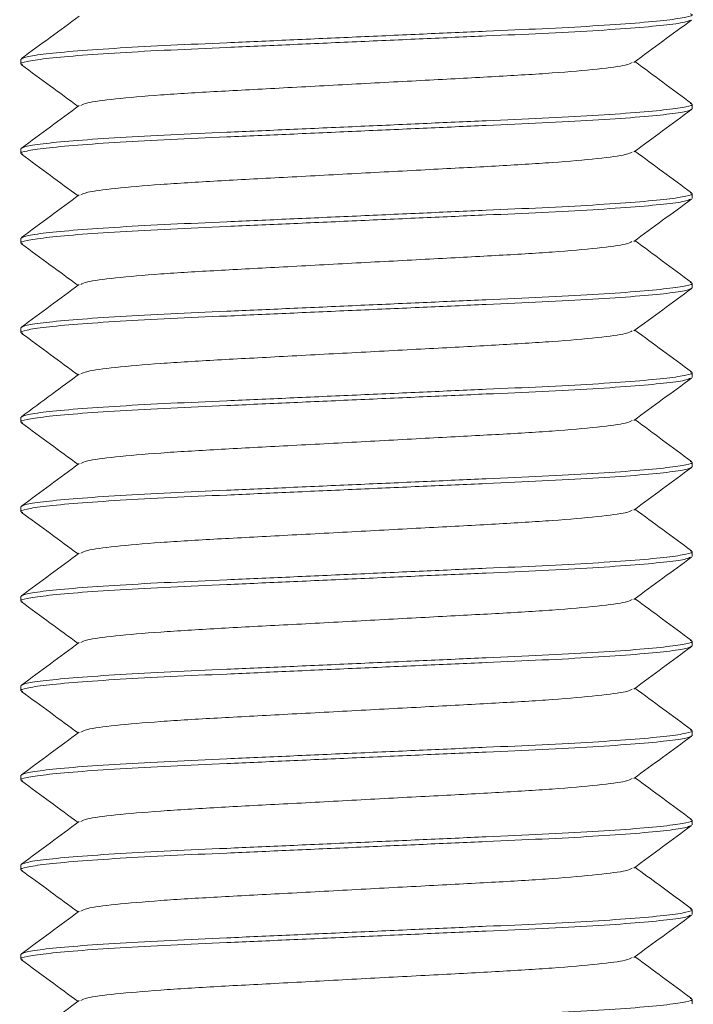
# Model space of a CAD drawing. Header units: millimetres. Extents: x 0 to 420, y 0 to 297.
# Tile 5 of 14: x 171 to 177, y 137 to 146. Entities that reach past the tile are written whole.
import ezdxf

# ---------------------------------------------------------------- set-up
doc = ezdxf.new("R2010")
doc.units = ezdxf.units.MM

msp = doc.modelspace()

# ---------------------------------------------------------------- linework, layer by layer
at = {"color": 7, "linetype": 'Continuous', "lineweight": 15}
for p, q in [((170.9656, 145.675), (170.9656, 145.6327)), ((176.9656, 145.2327), (176.9656, 145.275)), ((170.9656, 144.875), (170.9656, 144.8327)), ((176.9656, 144.4327), (176.9656, 144.475)), ((170.9656, 144.075), (170.9656, 144.0327)), ((176.9656, 143.6327), (176.9656, 143.675)), ((170.9656, 143.275), (170.9656, 143.2327)), ((176.9656, 142.8327), (176.9656, 142.875)), ((170.9656, 142.475), (170.9656, 142.4327)), ((176.9656, 142.0327), (176.9656, 142.075)), ((170.9656, 141.675), (170.9656, 141.6327)), ((176.9656, 141.2327), (176.9656, 141.275)), ((170.9656, 140.875), (170.9656, 140.8327)), ((176.9656, 140.4327), (176.9656, 140.475)), ((170.9656, 140.075), (170.9656, 140.0327)), ((176.9656, 139.6327), (176.9656, 139.675)), ((170.9656, 139.275), (170.9656, 139.2327)), ((176.9656, 138.8327), (176.9656, 138.875)), ((170.9656, 138.475), (170.9656, 138.4327)), ((176.9656, 138.0327), (176.9656, 138.075)), ((170.9656, 137.675), (170.9656, 137.6327)), ((176.9656, 137.2327), (176.9656, 137.275))]:
    msp.add_line(p, q, dxfattribs=at)
for points, knots in [([(176.9498, 146.0816), (176.9561, 146.0794), (176.9844, 146.0694), (176.9228, 146.0519), (176.7595, 146.026), (176.4746, 145.9994), (176.0947, 145.9732), (175.64, 145.9489), (175.1259, 145.9267), (174.5626, 145.9015), (173.9656, 145.875), (173.3687, 145.8485), (172.8054, 145.8233), (172.2912, 145.801), (171.8368, 145.7767), (171.456, 145.7505), (171.1747, 145.7239), (170.998, 145.6981), (170.9763, 145.6826), (170.9656, 145.675)], [0, 0, 0, 0, 0.017249, 0.077229, 0.139193, 0.201988, 0.264365, 0.325123, 0.384547, 0.44597, 0.508625, 0.57128, 0.632702, 0.692126, 0.752884, 0.815261, 0.878056, 0.94002, 1, 1, 1, 1]), ([(176.9501, 146.0261), (176.9416, 146.0207), (176.9208, 146.0073), (176.7554, 145.9838), (176.4756, 145.9571), (176.0944, 145.9309), (175.6401, 145.9066), (175.1259, 145.8844), (174.5626, 145.8592), (173.9656, 145.8327), (173.3687, 145.8062), (172.8053, 145.781), (172.2913, 145.7588), (171.8366, 145.7345), (171.4567, 145.7083), (171.1718, 145.6816), (171.0084, 145.6558), (170.9469, 145.6382), (170.9752, 145.6282), (170.9815, 145.626)], [0, 0, 0, 0, 0.043772, 0.106798, 0.170669, 0.234114, 0.295914, 0.356356, 0.418831, 0.48256, 0.546288, 0.608763, 0.669205, 0.731005, 0.794451, 0.858322, 0.921348, 0.982355, 1, 1, 1, 1]), ([(171.4863, 146.0625), (171.4002, 145.999), (171.2281, 145.8718), (171.056, 145.7448), (170.9699, 145.6812)], [0, 0, 0, 0, 0.4999494, 1, 1, 1, 1]), ([(176.4449, 145.6473), (176.5309, 145.7105), (176.7031, 145.8369), (176.8752, 145.9632), (176.9613, 146.0264)], [0, 0, 0, 0, 0.499948, 1, 1, 1, 1]), ([(176.4296, 145.647), (176.4165, 145.6393), (176.3853, 145.6208), (176.1393, 145.5883), (175.7408, 145.553), (175.2214, 145.5216), (174.6199, 145.4903), (173.9656, 145.455), (173.3114, 145.4197), (172.7099, 145.3883), (172.1905, 145.3569), (171.792, 145.3217), (171.5465, 145.2892), (171.5154, 145.2708), (171.5024, 145.2632)], [0, 0, 0, 0, 0.063985, 0.152475, 0.240964, 0.326423, 0.411881, 0.50037, 0.58886, 0.674318, 0.759776, 0.848266, 0.936755, 1, 1, 1, 1]), ([(176.9613, 145.2812), (176.8753, 145.3448), (176.7066, 145.4693), (176.5379, 145.5939), (176.4553, 145.6549)], [0, 0, 0, 0, 0.510283, 1, 1, 1, 1]), ([(170.9702, 145.6262), (171.0563, 145.563), (171.2249, 145.4393), (171.3935, 145.3155), (171.476, 145.2549)], [0, 0, 0, 0, 0.510599, 1, 1, 1, 1]), ([(176.9656, 145.2327), (176.955, 145.2251), (176.9333, 145.2096), (176.7566, 145.1838), (176.4753, 145.1571), (176.0945, 145.1309), (175.6401, 145.1066), (175.1259, 145.0844), (174.5626, 145.0592), (173.9656, 145.0327), (173.3687, 145.0062), (172.8053, 144.981), (172.2913, 144.9588), (171.8366, 144.9345), (171.4567, 144.9083), (171.1718, 144.8816), (171.0084, 144.8558), (170.9469, 144.8382), (170.9752, 144.8282), (170.9816, 144.826)], [0, 0, 0, 0, 0.059971, 0.121925, 0.184711, 0.247078, 0.307827, 0.367241, 0.428654, 0.4913, 0.553945, 0.615358, 0.674773, 0.735521, 0.797889, 0.860674, 0.922629, 0.982599, 1, 1, 1, 1]), ([(176.9502, 145.2815), (176.9563, 145.2793), (176.9844, 145.2694), (176.9228, 145.2519), (176.7595, 145.226), (176.4746, 145.1994), (176.0947, 145.1732), (175.64, 145.1489), (175.1259, 145.1267), (174.5626, 145.1015), (173.9656, 145.075), (173.3687, 145.0485), (172.8054, 145.0233), (172.2912, 145.001), (171.8368, 144.9767), (171.456, 144.9505), (171.1747, 144.9239), (170.998, 144.8981), (170.9763, 144.8826), (170.9656, 144.875)], [0, 0, 0, 0, 0.016855, 0.076859, 0.138848, 0.201668, 0.26407, 0.324853, 0.384301, 0.445747, 0.508428, 0.571108, 0.632555, 0.692002, 0.752785, 0.815187, 0.878007, 0.939996, 1, 1, 1, 1]), ([(171.4868, 145.2629), (171.4007, 145.1993), (171.2286, 145.0722), (171.0564, 144.9451), (170.9703, 144.8815)], [0, 0, 0, 0, 0.499946, 1, 1, 1, 1]), ([(176.4446, 144.8471), (176.5306, 144.9103), (176.7028, 145.0367), (176.875, 145.163), (176.9611, 145.2262)], [0, 0, 0, 0, 0.499942, 1, 1, 1, 1]), ([(176.9611, 144.4814), (176.875, 144.545), (176.7064, 144.6695), (176.5378, 144.794), (176.4553, 144.8549)], [0, 0, 0, 0, 0.510562, 1, 1, 1, 1]), ([(170.9702, 144.8262), (171.0563, 144.763), (171.2249, 144.6393), (171.3935, 144.5155), (171.476, 144.4549)], [0, 0, 0, 0, 0.510637, 1, 1, 1, 1]), ([(176.429, 144.8468), (176.416, 144.8391), (176.3848, 144.8207), (176.1393, 144.7883), (175.7408, 144.753), (175.2214, 144.7216), (174.6199, 144.6903), (173.9656, 144.655), (173.3114, 144.6197), (172.7099, 144.5883), (172.1905, 144.5569), (171.792, 144.5217), (171.5464, 144.4892), (171.5152, 144.4708), (171.5022, 144.4631)], [0, 0, 0, 0, 0.063356, 0.1518841, 0.2404122, 0.3259078, 0.4114033, 0.4999314, 0.5884595, 0.6739551, 0.7594506, 0.8479787, 0.9365068, 1, 1, 1, 1]), ([(176.9494, 144.4259), (176.941, 144.4205), (176.9203, 144.4072), (176.7554, 144.3838), (176.4757, 144.3571), (176.0944, 144.3309), (175.6401, 144.3066), (175.1259, 144.2844), (174.5626, 144.2592), (173.9656, 144.2327), (173.3687, 144.2062), (172.8053, 144.181), (172.2913, 144.1588), (171.8366, 144.1345), (171.4567, 144.1083), (171.1718, 144.0816), (171.0085, 144.0558), (170.9469, 144.0382), (170.9751, 144.0283), (170.9814, 144.026)], [0, 0, 0, 0, 0.043073, 0.106158, 0.170088, 0.233592, 0.295449, 0.355947, 0.41848, 0.482268, 0.546055, 0.608588, 0.669086, 0.730943, 0.794447, 0.858377, 0.921462, 0.982526, 1, 1, 1, 1]), ([(176.9498, 144.4816), (176.9561, 144.4794), (176.9844, 144.4694), (176.9228, 144.4519), (176.7595, 144.426), (176.4746, 144.3994), (176.0947, 144.3732), (175.64, 144.3489), (175.1259, 144.3267), (174.5626, 144.3015), (173.9656, 144.275), (173.3687, 144.2485), (172.8054, 144.2233), (172.2912, 144.201), (171.8368, 144.1767), (171.456, 144.1505), (171.1747, 144.1239), (170.998, 144.0981), (170.9763, 144.0826), (170.9656, 144.075)], [0, 0, 0, 0, 0.017272, 0.07725, 0.139213, 0.202006, 0.264382, 0.325139, 0.384561, 0.445982, 0.508636, 0.571289, 0.63271, 0.692133, 0.75289, 0.815265, 0.878059, 0.940021, 1, 1, 1, 1]), ([(171.4866, 144.4628), (171.4006, 144.3992), (171.2284, 144.2721), (171.0563, 144.145), (170.9702, 144.0814)], [0, 0, 0, 0, 0.499943, 1, 1, 1, 1]), ([(176.4445, 144.047), (176.5305, 144.1102), (176.7026, 144.2366), (176.8748, 144.3629), (176.9609, 144.4261)], [0, 0, 0, 0, 0.499945, 1, 1, 1, 1]), ([(170.9701, 144.0263), (171.0562, 143.9631), (171.2248, 143.8394), (171.3935, 143.7155), (171.476, 143.6549)], [0, 0, 0, 0, 0.510476, 1, 1, 1, 1]), ([(176.4288, 144.0467), (176.4158, 144.0391), (176.3846, 144.0207), (176.1392, 143.9883), (175.7408, 143.953), (175.2214, 143.9216), (174.6199, 143.8903), (173.9656, 143.855), (173.3114, 143.8197), (172.7099, 143.7883), (172.1905, 143.7569), (171.7919, 143.7217), (171.5455, 143.6891), (171.5143, 143.6705), (171.5011, 143.6627)], [0, 0, 0, 0, 0.063077, 0.151523, 0.23997, 0.325386, 0.410802, 0.499248, 0.587694, 0.673111, 0.758527, 0.846973, 0.935419, 1, 1, 1, 1]), ([(176.9612, 143.6813), (176.8751, 143.7449), (176.7065, 143.8694), (176.5378, 143.994), (176.4553, 144.0549)], [0, 0, 0, 0, 0.510415, 1, 1, 1, 1]), ([(176.9656, 143.6327), (176.955, 143.6251), (176.9333, 143.6096), (176.7566, 143.5838), (176.4753, 143.5571), (176.0945, 143.5309), (175.6401, 143.5066), (175.1259, 143.4844), (174.5626, 143.4592), (173.9656, 143.4327), (173.3687, 143.4062), (172.8053, 143.381), (172.2913, 143.3588), (171.8366, 143.3345), (171.4567, 143.3083), (171.1718, 143.2816), (171.0085, 143.2558), (170.9469, 143.2382), (170.9751, 143.2283), (170.9813, 143.2261)], [0, 0, 0, 0, 0.059987, 0.121958, 0.184761, 0.247145, 0.30791, 0.367341, 0.42877, 0.491433, 0.554095, 0.615525, 0.674956, 0.735721, 0.798105, 0.860907, 0.922879, 0.982866, 1, 1, 1, 1]), ([(176.95, 143.6816), (176.9562, 143.6794), (176.9844, 143.6694), (176.9228, 143.6519), (176.7595, 143.626), (176.4746, 143.5994), (176.0947, 143.5732), (175.64, 143.5489), (175.1259, 143.5267), (174.5626, 143.5015), (173.9656, 143.475), (173.3687, 143.4485), (172.8054, 143.4233), (172.2912, 143.401), (171.8368, 143.3767), (171.456, 143.3505), (171.1747, 143.3239), (170.998, 143.2981), (170.9763, 143.2826), (170.9656, 143.275)], [0, 0, 0, 0, 0.017087, 0.077077, 0.139052, 0.201857, 0.264244, 0.325012, 0.384446, 0.445878, 0.508544, 0.571209, 0.632642, 0.692075, 0.752843, 0.81523, 0.878036, 0.94001, 1, 1, 1, 1]), ([(171.4861, 143.6624), (171.4001, 143.5988), (171.2279, 143.4717), (171.0558, 143.3446), (170.9697, 143.2811)], [0, 0, 0, 0, 0.4999504, 1, 1, 1, 1]), ([(176.4452, 143.2475), (176.5312, 143.3107), (176.7033, 143.4371), (176.8754, 143.5634), (176.9615, 143.6266)], [0, 0, 0, 0, 0.49995, 1, 1, 1, 1]), ([(170.9701, 143.2263), (171.0562, 143.1631), (171.2248, 143.0394), (171.3935, 142.9155), (171.476, 142.8549)], [0, 0, 0, 0, 0.510443, 1, 1, 1, 1]), ([(176.4302, 143.2472), (176.417, 143.2394), (176.3857, 143.2209), (176.1394, 143.1883), (175.7408, 143.153), (175.2214, 143.1216), (174.6199, 143.0903), (173.9656, 143.055), (173.3114, 143.0197), (172.7099, 142.9883), (172.1905, 142.9569), (171.792, 142.9217), (171.5465, 142.8892), (171.5153, 142.8708), (171.5023, 142.8631)], [0, 0, 0, 0, 0.064515, 0.152943, 0.241372, 0.326772, 0.412172, 0.500601, 0.58903, 0.67443, 0.759829, 0.848258, 0.936687, 1, 1, 1, 1]), ([(176.9611, 142.8814), (176.875, 142.945), (176.7064, 143.0695), (176.5378, 143.194), (176.4553, 143.2549)], [0, 0, 0, 0, 0.510534, 1, 1, 1, 1]), ([(176.9497, 142.826), (176.9413, 142.8205), (176.9205, 142.8072), (176.7554, 142.7838), (176.4757, 142.7571), (176.0944, 142.7309), (175.6401, 142.7066), (175.1259, 142.6844), (174.5626, 142.6592), (173.9656, 142.6327), (173.3687, 142.6062), (172.8053, 142.581), (172.2913, 142.5588), (171.8366, 142.5345), (171.4567, 142.5083), (171.1718, 142.4816), (171.0084, 142.4558), (170.9469, 142.4382), (170.9752, 142.4282), (170.9816, 142.426)], [0, 0, 0, 0, 0.043343, 0.106396, 0.170295, 0.233769, 0.295595, 0.356064, 0.418566, 0.482323, 0.54608, 0.608582, 0.669051, 0.730877, 0.794351, 0.85825, 0.921303, 0.982338, 1, 1, 1, 1]), ([(176.9498, 142.8817), (176.9561, 142.8794), (176.9844, 142.8694), (176.9228, 142.8519), (176.7595, 142.826), (176.4746, 142.7994), (176.0947, 142.7732), (175.64, 142.7489), (175.1259, 142.7267), (174.5626, 142.7015), (173.9656, 142.675), (173.3687, 142.6485), (172.8054, 142.6233), (172.2912, 142.601), (171.8368, 142.5767), (171.456, 142.5505), (171.1747, 142.5239), (170.998, 142.4981), (170.9763, 142.4826), (170.9656, 142.475)], [0, 0, 0, 0, 0.017275, 0.077253, 0.139216, 0.202009, 0.264384, 0.325141, 0.384563, 0.445984, 0.508637, 0.571291, 0.632712, 0.692134, 0.752891, 0.815266, 0.878059, 0.940022, 1, 1, 1, 1]), ([(171.4867, 142.8628), (171.4058, 142.8031), (171.2337, 142.676), (171.0616, 142.5489), (170.9703, 142.4815)], [0, 0, 0, 0, 0.469825, 1, 1, 1, 1]), ([(176.4446, 142.4471), (176.5306, 142.5103), (176.7028, 142.6367), (176.875, 142.763), (176.9611, 142.8262)], [0, 0, 0, 0, 0.499943, 1, 1, 1, 1]), ([(170.9702, 142.4262), (171.0563, 142.363), (171.2249, 142.2393), (171.3935, 142.1155), (171.476, 142.0549)], [0, 0, 0, 0, 0.510642, 1, 1, 1, 1]), ([(176.429, 142.4468), (176.416, 142.4391), (176.3848, 142.4207), (176.1393, 142.3883), (175.7408, 142.353), (175.2214, 142.3216), (174.6199, 142.2903), (173.9656, 142.255), (173.3114, 142.2197), (172.7099, 142.1883), (172.1905, 142.1569), (171.792, 142.1217), (171.5463, 142.0892), (171.5151, 142.0708), (171.5021, 142.0631)], [0, 0, 0, 0, 0.063374, 0.151893, 0.240412, 0.325899, 0.411385, 0.499904, 0.588423, 0.67391, 0.759396, 0.847915, 0.936434, 1, 1, 1, 1]), ([(176.9611, 142.0814), (176.875, 142.145), (176.7064, 142.2694), (176.5378, 142.394), (176.4553, 142.4549)], [0, 0, 0, 0, 0.510571, 1, 1, 1, 1]), ([(176.9498, 142.0816), (176.9561, 142.0794), (176.9844, 142.0694), (176.9228, 142.0519), (176.7595, 142.026), (176.4746, 141.9994), (176.0947, 141.9732), (175.64, 141.9489), (175.1259, 141.9267), (174.5626, 141.9015), (173.9656, 141.875), (173.3687, 141.8485), (172.8054, 141.8233), (172.2912, 141.801), (171.8368, 141.7767), (171.456, 141.7505), (171.1747, 141.7239), (170.998, 141.6981), (170.9763, 141.6826), (170.9656, 141.675)], [0, 0, 0, 0, 0.017246, 0.077226, 0.139191, 0.201986, 0.264363, 0.325121, 0.384545, 0.445968, 0.508623, 0.571278, 0.632701, 0.692125, 0.752883, 0.81526, 0.878056, 0.94002, 1, 1, 1, 1]), ([(171.4866, 142.0628), (171.4006, 141.9992), (171.2284, 141.8721), (171.0563, 141.745), (170.9702, 141.6814)], [0, 0, 0, 0, 0.499945, 1, 1, 1, 1]), ([(176.9656, 142.0327), (176.955, 142.0251), (176.9333, 142.0096), (176.7566, 141.9838), (176.4753, 141.9571), (176.0945, 141.9309), (175.6401, 141.9066), (175.1259, 141.8844), (174.5626, 141.8592), (173.9656, 141.8327), (173.3687, 141.8062), (172.8053, 141.781), (172.2913, 141.7588), (171.8366, 141.7345), (171.4567, 141.7083), (171.1718, 141.6816), (171.0084, 141.6558), (170.9469, 141.6382), (170.9753, 141.6282), (170.9817, 141.6259)], [0, 0, 0, 0, 0.059961, 0.121905, 0.18468, 0.247037, 0.307776, 0.367181, 0.428583, 0.491218, 0.553853, 0.615256, 0.674661, 0.735399, 0.797756, 0.860531, 0.922476, 0.982436, 1, 1, 1, 1]), ([(176.4445, 141.6471), (176.5306, 141.7102), (176.7027, 141.8366), (176.8749, 141.963), (176.961, 142.0262)], [0, 0, 0, 0, 0.499946, 1, 1, 1, 1]), ([(170.9703, 141.6261), (171.0564, 141.563), (171.225, 141.4392), (171.3935, 141.3155), (171.476, 141.2549)], [0, 0, 0, 0, 0.510711, 1, 1, 1, 1]), ([(176.4289, 141.6468), (176.416, 141.6391), (176.3848, 141.6207), (176.1393, 141.5883), (175.7408, 141.553), (175.2214, 141.5216), (174.6199, 141.4903), (173.9656, 141.455), (173.3114, 141.4197), (172.7099, 141.3883), (172.1905, 141.3569), (171.792, 141.3217), (171.5459, 141.2891), (171.5147, 141.2706), (171.5016, 141.2629)], [0, 0, 0, 0, 0.063279, 0.151756, 0.240234, 0.32568, 0.411127, 0.499604, 0.588081, 0.673528, 0.758974, 0.847451, 0.935929, 1, 1, 1, 1]), ([(176.9614, 141.2812), (176.8753, 141.3448), (176.7066, 141.4693), (176.5379, 141.5939), (176.4553, 141.6549)], [0, 0, 0, 0, 0.5102022, 1, 1, 1, 1]), ([(176.9503, 141.2814), (176.9564, 141.2793), (176.9844, 141.2694), (176.9227, 141.2519), (176.7595, 141.226), (176.4746, 141.1994), (176.0947, 141.1732), (175.64, 141.1489), (175.1259, 141.1267), (174.5626, 141.1015), (173.9656, 141.075), (173.3687, 141.0485), (172.8054, 141.0233), (172.2912, 141.001), (171.8368, 140.9767), (171.456, 140.9505), (171.1747, 140.9239), (170.998, 140.8981), (170.9763, 140.8826), (170.9656, 140.875)], [0, 0, 0, 0, 0.016761, 0.076771, 0.138766, 0.201592, 0.264, 0.324788, 0.384241, 0.445694, 0.50838, 0.571067, 0.632519, 0.691973, 0.752761, 0.815169, 0.877995, 0.93999, 1, 1, 1, 1]), ([(171.4863, 141.2626), (171.4003, 141.199), (171.2282, 141.0719), (171.056, 140.9448), (170.9699, 140.8812)], [0, 0, 0, 0, 0.499948, 1, 1, 1, 1]), ([(176.9501, 141.2261), (176.9416, 141.2207), (176.9208, 141.2073), (176.7554, 141.1838), (176.4756, 141.1571), (176.0944, 141.1309), (175.6401, 141.1066), (175.1259, 141.0844), (174.5626, 141.0592), (173.9656, 141.0327), (173.3687, 141.0062), (172.8053, 140.981), (172.2913, 140.9588), (171.8366, 140.9345), (171.4567, 140.9083), (171.1718, 140.8816), (171.0085, 140.8558), (170.9469, 140.8383), (170.9749, 140.8284), (170.981, 140.8262)], [0, 0, 0, 0, 0.043827, 0.106892, 0.170802, 0.234287, 0.296125, 0.356605, 0.419118, 0.482886, 0.546654, 0.609168, 0.669647, 0.731485, 0.79497, 0.858881, 0.921946, 0.982991, 1, 1, 1, 1]), ([(176.4449, 140.8473), (176.5309, 140.9105), (176.7031, 141.0369), (176.8752, 141.1632), (176.9613, 141.2264)], [0, 0, 0, 0, 0.499947, 1, 1, 1, 1]), ([(170.9699, 140.8265), (171.056, 140.7633), (171.2247, 140.6395), (171.3934, 140.5156), (171.476, 140.4549)], [0, 0, 0, 0, 0.51018, 1, 1, 1, 1]), ([(176.4296, 140.847), (176.4165, 140.8393), (176.3853, 140.8208), (176.1393, 140.7883), (175.7408, 140.753), (175.2214, 140.7216), (174.6199, 140.6903), (173.9656, 140.655), (173.3114, 140.6197), (172.7099, 140.5883), (172.1905, 140.5569), (171.792, 140.5217), (171.5463, 140.4892), (171.5152, 140.4708), (171.5021, 140.4631)], [0, 0, 0, 0, 0.063963, 0.15243, 0.240897, 0.326334, 0.41177, 0.500238, 0.588705, 0.674141, 0.759578, 0.848045, 0.936512, 1, 1, 1, 1]), ([(176.961, 140.4815), (176.8749, 140.5451), (176.7063, 140.6695), (176.5378, 140.794), (176.4553, 140.8549)], [0, 0, 0, 0, 0.51069, 1, 1, 1, 1]), ([(176.9495, 140.4818), (176.956, 140.4795), (176.9844, 140.4695), (176.9229, 140.4519), (176.7595, 140.426), (176.4746, 140.3994), (176.0947, 140.3732), (175.64, 140.3489), (175.1259, 140.3267), (174.5626, 140.3015), (173.9656, 140.275), (173.3687, 140.2485), (172.8054, 140.2233), (172.2912, 140.201), (171.8368, 140.1767), (171.456, 140.1505), (171.1747, 140.1239), (170.998, 140.0981), (170.9763, 140.0826), (170.9656, 140.075)], [0, 0, 0, 0, 0.017552, 0.077513, 0.139459, 0.202234, 0.264592, 0.325331, 0.384737, 0.44614, 0.508776, 0.571412, 0.632815, 0.692221, 0.75296, 0.815318, 0.878094, 0.940039, 1, 1, 1, 1]), ([(171.4866, 140.4628), (171.4006, 140.3992), (171.2284, 140.2721), (171.0563, 140.145), (170.9702, 140.0814)], [0, 0, 0, 0, 0.499944, 1, 1, 1, 1]), ([(176.9656, 140.4327), (176.955, 140.4251), (176.9333, 140.4096), (176.7566, 140.3838), (176.4753, 140.3571), (176.0945, 140.3309), (175.6401, 140.3066), (175.1259, 140.2844), (174.5626, 140.2592), (173.9656, 140.2327), (173.3687, 140.2062), (172.8053, 140.181), (172.2913, 140.1588), (171.8366, 140.1345), (171.4567, 140.1083), (171.1718, 140.0816), (171.0084, 140.0558), (170.9469, 140.0382), (170.9752, 140.0282), (170.9816, 140.026)], [0, 0, 0, 0, 0.0599714, 0.1219268, 0.184713, 0.2470811, 0.3078306, 0.3672462, 0.4286598, 0.491306, 0.5539522, 0.6153658, 0.6747813, 0.7355309, 0.7978989, 0.8606851, 0.9226405, 0.982612, 1, 1, 1, 1]), ([(176.4447, 140.0472), (176.5307, 140.1103), (176.7029, 140.2367), (176.875, 140.3631), (176.9611, 140.4263)], [0, 0, 0, 0, 0.499945, 1, 1, 1, 1]), ([(170.9702, 140.0262), (171.0563, 139.963), (171.2249, 139.8393), (171.3935, 139.7155), (171.476, 139.6549)], [0, 0, 0, 0, 0.510655, 1, 1, 1, 1]), ([(176.4292, 140.0469), (176.4162, 140.0392), (176.385, 140.0207), (176.1393, 139.9883), (175.7408, 139.953), (175.2214, 139.9216), (174.6199, 139.8903), (173.9656, 139.855), (173.3114, 139.8197), (172.7099, 139.7883), (172.1905, 139.7569), (171.792, 139.7217), (171.5461, 139.6892), (171.5149, 139.6707), (171.5019, 139.663)], [0, 0, 0, 0, 0.063548, 0.152027, 0.240506, 0.325955, 0.411403, 0.499882, 0.588362, 0.67381, 0.759259, 0.847738, 0.936217, 1, 1, 1, 1]), ([(176.9611, 139.6814), (176.875, 139.745), (176.7064, 139.8695), (176.5378, 139.994), (176.4553, 140.0549)], [0, 0, 0, 0, 0.510583, 1, 1, 1, 1]), ([(176.9498, 139.6817), (176.9561, 139.6794), (176.9844, 139.6694), (176.9228, 139.6519), (176.7595, 139.626), (176.4746, 139.5994), (176.0947, 139.5732), (175.64, 139.5489), (175.1259, 139.5267), (174.5626, 139.5015), (173.9656, 139.475), (173.3687, 139.4485), (172.8054, 139.4233), (172.2912, 139.401), (171.8368, 139.3767), (171.456, 139.3505), (171.1747, 139.3239), (170.998, 139.2981), (170.9763, 139.2826), (170.9656, 139.275)], [0, 0, 0, 0, 0.017278, 0.077256, 0.139218, 0.202011, 0.264386, 0.325143, 0.384565, 0.445986, 0.508639, 0.571292, 0.632713, 0.692135, 0.752891, 0.815266, 0.878059, 0.940022, 1, 1, 1, 1]), ([(171.4865, 139.6627), (171.4004, 139.5991), (171.2283, 139.472), (171.0562, 139.3449), (170.9701, 139.2813)], [0, 0, 0, 0, 0.499947, 1, 1, 1, 1]), ([(176.9656, 139.6327), (176.955, 139.6251), (176.9333, 139.6096), (176.7566, 139.5838), (176.4753, 139.5571), (176.0945, 139.5309), (175.6401, 139.5066), (175.1259, 139.4844), (174.5626, 139.4592), (173.9656, 139.4327), (173.3687, 139.4062), (172.8053, 139.381), (172.2913, 139.3588), (171.8366, 139.3345), (171.4567, 139.3083), (171.1718, 139.2816), (171.0084, 139.2558), (170.9469, 139.2382), (170.9754, 139.2281), (170.9818, 139.2259)], [0, 0, 0, 0, 0.059955, 0.121894, 0.184663, 0.247014, 0.307747, 0.367146, 0.428543, 0.491173, 0.553802, 0.615199, 0.674598, 0.735331, 0.797682, 0.860451, 0.92239, 0.982345, 1, 1, 1, 1]), ([(176.4446, 139.2471), (176.5307, 139.3103), (176.7028, 139.4367), (176.875, 139.563), (176.9611, 139.6262)], [0, 0, 0, 0, 0.499943, 1, 1, 1, 1]), ([(170.9704, 139.2261), (171.0565, 139.1629), (171.225, 139.0392), (171.3936, 138.9155), (171.476, 138.8549)], [0, 0, 0, 0, 0.51074, 1, 1, 1, 1]), ([(176.429, 139.2468), (176.416, 139.2391), (176.3848, 139.2207), (176.1393, 139.1883), (175.7408, 139.153), (175.2214, 139.1216), (174.6199, 139.0903), (173.9656, 139.055), (173.3114, 139.0197), (172.7099, 138.9883), (172.1905, 138.9569), (171.792, 138.9217), (171.5463, 138.8892), (171.5151, 138.8708), (171.5021, 138.863)], [0, 0, 0, 0, 0.063386, 0.151902, 0.240418, 0.325902, 0.411385, 0.499902, 0.588418, 0.673901, 0.759385, 0.847901, 0.936417, 1, 1, 1, 1]), ([(176.9615, 138.8811), (176.8755, 138.9446), (176.7067, 139.0692), (176.538, 139.1939), (176.4553, 139.2549)], [0, 0, 0, 0, 0.510013, 1, 1, 1, 1]), ([(176.9506, 138.8813), (176.9566, 138.8792), (176.9843, 138.8693), (176.9227, 138.8519), (176.7595, 138.826), (176.4745, 138.7994), (176.0947, 138.7732), (175.64, 138.7489), (175.1259, 138.7267), (174.5626, 138.7015), (173.9656, 138.675), (173.3687, 138.6485), (172.8054, 138.6233), (172.2912, 138.601), (171.8368, 138.5767), (171.456, 138.5505), (171.1747, 138.5239), (170.998, 138.4981), (170.9763, 138.4826), (170.9656, 138.475)], [0, 0, 0, 0, 0.016438, 0.076467, 0.138483, 0.20133, 0.263758, 0.324566, 0.384039, 0.445512, 0.508219, 0.570926, 0.632399, 0.691872, 0.75268, 0.815108, 0.877955, 0.939971, 1, 1, 1, 1]), ([(176.9497, 138.826), (176.9412, 138.8205), (176.9205, 138.8072), (176.7554, 138.7838), (176.4757, 138.7571), (176.0944, 138.7309), (175.6401, 138.7066), (175.1259, 138.6844), (174.5626, 138.6592), (173.9656, 138.6327), (173.3687, 138.6062), (172.8053, 138.581), (172.2913, 138.5588), (171.8366, 138.5345), (171.4567, 138.5083), (171.1718, 138.4816), (171.0085, 138.4558), (170.9469, 138.4383), (170.9749, 138.4284), (170.9809, 138.4262)], [0, 0, 0, 0, 0.043371, 0.106468, 0.170411, 0.233929, 0.295798, 0.356308, 0.418854, 0.482654, 0.546455, 0.609, 0.669511, 0.73138, 0.794897, 0.858841, 0.921938, 0.983014, 1, 1, 1, 1]), ([(171.4866, 138.8628), (171.4005, 138.7992), (171.2284, 138.6721), (171.0563, 138.545), (170.9702, 138.4814)], [0, 0, 0, 0, 0.499946, 1, 1, 1, 1]), ([(176.4446, 138.4471), (176.5307, 138.5103), (176.7028, 138.6367), (176.875, 138.763), (176.9611, 138.8262)], [0, 0, 0, 0, 0.499945, 1, 1, 1, 1]), ([(170.9699, 138.4265), (171.0559, 138.3633), (171.2247, 138.2395), (171.3934, 138.1156), (171.476, 138.0549)], [0, 0, 0, 0, 0.510178, 1, 1, 1, 1]), ([(176.4291, 138.4468), (176.4161, 138.4391), (176.3849, 138.4207), (176.1393, 138.3883), (175.7408, 138.353), (175.2214, 138.3216), (174.6199, 138.2903), (173.9656, 138.255), (173.3114, 138.2197), (172.7099, 138.1883), (172.1905, 138.1569), (171.792, 138.1217), (171.5464, 138.0892), (171.5152, 138.0708), (171.5021, 138.0631)], [0, 0, 0, 0, 0.063432, 0.151951, 0.240469, 0.325956, 0.411442, 0.499961, 0.588479, 0.673965, 0.759452, 0.84797, 0.936489, 1, 1, 1, 1]), ([(176.961, 138.0815), (176.8642, 138.153), (176.6956, 138.2774), (176.527, 138.4019), (176.4553, 138.4549)], [0, 0, 0, 0, 0.574381, 1, 1, 1, 1]), ([(176.9496, 138.0817), (176.956, 138.0795), (176.9844, 138.0695), (176.9229, 138.0519), (176.7595, 138.026), (176.4746, 137.9994), (176.0947, 137.9732), (175.64, 137.9489), (175.1259, 137.9267), (174.5626, 137.9015), (173.9656, 137.875), (173.3687, 137.8485), (172.8054, 137.8233), (172.2912, 137.801), (171.8368, 137.7767), (171.456, 137.7505), (171.1747, 137.7239), (170.998, 137.6981), (170.9763, 137.6826), (170.9656, 137.675)], [0, 0, 0, 0, 0.017502, 0.077466, 0.139415, 0.202193, 0.264554, 0.325297, 0.384705, 0.446112, 0.508751, 0.57139, 0.632796, 0.692205, 0.752948, 0.815308, 0.878087, 0.940036, 1, 1, 1, 1]), ([(176.9501, 138.0261), (176.9416, 138.0207), (176.9208, 138.0073), (176.7554, 137.9838), (176.4756, 137.9571), (176.0944, 137.9309), (175.6401, 137.9066), (175.1259, 137.8844), (174.5626, 137.8592), (173.9656, 137.8327), (173.3687, 137.8062), (172.8053, 137.781), (172.2913, 137.7588), (171.8366, 137.7345), (171.4567, 137.7083), (171.1718, 137.6816), (171.0084, 137.6558), (170.9469, 137.6382), (170.9752, 137.6282), (170.9815, 137.626)], [0, 0, 0, 0, 0.043768, 0.106794, 0.170665, 0.234111, 0.295911, 0.356353, 0.418828, 0.482557, 0.546286, 0.608761, 0.669204, 0.731003, 0.794449, 0.85832, 0.921346, 0.982354, 1, 1, 1, 1]), ([(171.4866, 138.0628), (171.4006, 137.9992), (171.2284, 137.8721), (171.0563, 137.745), (170.9702, 137.6814)], [0, 0, 0, 0, 0.499943, 1, 1, 1, 1]), ([(176.4449, 137.6473), (176.5309, 137.7105), (176.7031, 137.8369), (176.8752, 137.9632), (176.9613, 138.0264)], [0, 0, 0, 0, 0.499948, 1, 1, 1, 1]), ([(176.4296, 137.647), (176.4165, 137.6393), (176.3853, 137.6208), (176.1393, 137.5883), (175.7408, 137.553), (175.2214, 137.5216), (174.6199, 137.4903), (173.9656, 137.455), (173.3114, 137.4197), (172.7099, 137.3883), (172.1905, 137.3569), (171.792, 137.3217), (171.5458, 137.2891), (171.5146, 137.2706), (171.5014, 137.2628)], [0, 0, 0, 0, 0.0639187, 0.1523222, 0.2407258, 0.326101, 0.4114763, 0.4998798, 0.5882833, 0.6736585, 0.7590338, 0.8474373, 0.9358408, 1, 1, 1, 1]), ([(176.9611, 137.2814), (176.875, 137.345), (176.7064, 137.4694), (176.5378, 137.594), (176.4553, 137.6549)], [0, 0, 0, 0, 0.510545, 1, 1, 1, 1]), ([(170.9702, 137.6262), (171.0563, 137.563), (171.2249, 137.4393), (171.3935, 137.3155), (171.476, 137.2549)], [0, 0, 0, 0, 0.510602, 1, 1, 1, 1]), ([(176.9498, 137.2816), (176.9561, 137.2794), (176.9844, 137.2694), (176.9228, 137.2519), (176.7595, 137.226), (176.4746, 137.1994), (176.0947, 137.1732), (175.64, 137.1489), (175.1259, 137.1267), (174.5626, 137.1015), (173.9656, 137.075), (173.3687, 137.0485), (172.8054, 137.0233), (172.2912, 137.001), (171.8368, 136.9767), (171.456, 136.9505), (171.1747, 136.9239), (170.998, 136.8981), (170.9763, 136.8826), (170.9656, 136.875)], [0, 0, 0, 0, 0.017252, 0.077232, 0.139196, 0.201991, 0.264368, 0.325126, 0.384549, 0.445971, 0.508626, 0.571281, 0.632703, 0.692127, 0.752885, 0.815261, 0.878056, 0.94002, 1, 1, 1, 1]), ([(171.4863, 137.2625), (171.4002, 137.199), (171.2281, 137.0718), (171.056, 136.9448), (170.9699, 136.8812)], [0, 0, 0, 0, 0.499949, 1, 1, 1, 1])]:
    msp.add_open_spline(points, degree=3, knots=knots, dxfattribs=at)

doc.saveas('drawing.dxf')
